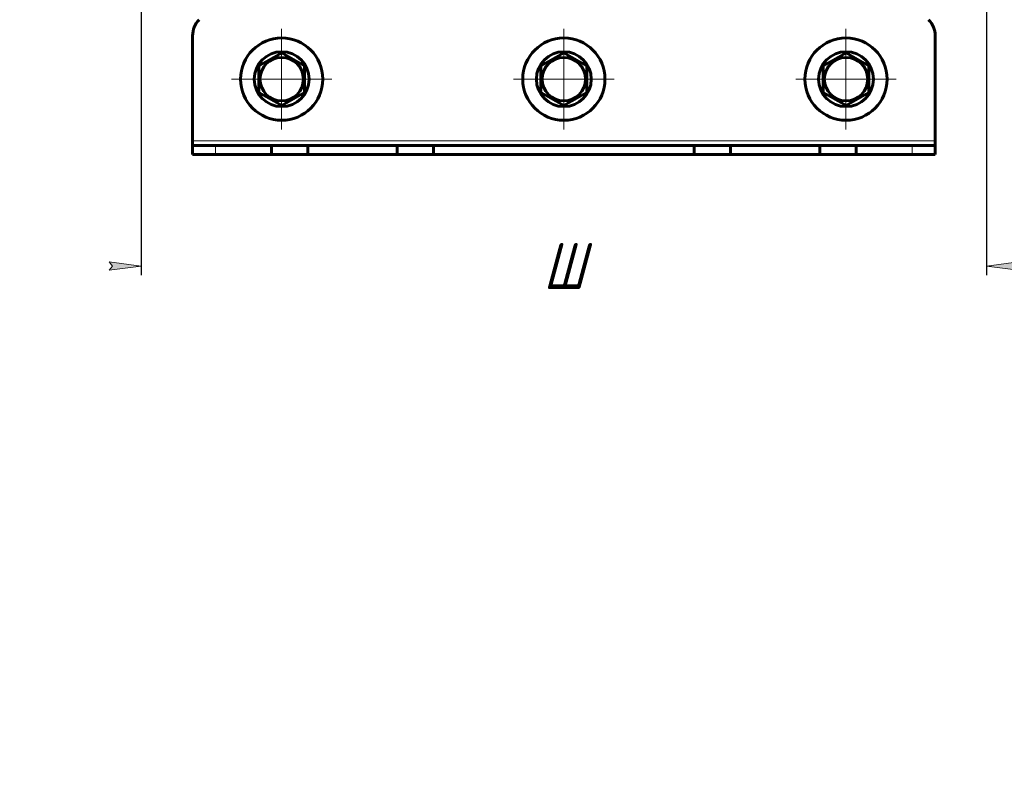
# Model space of a CAD drawing. Header units: millimetres. Extents: x 0 to 420, y 0 to 594.
# Tile 1 of 6: x 0 to 215, y 0 to 168. Entities that reach past the tile are written whole.
import ezdxf

# ---------------------------------------------------------------- set-up
doc = ezdxf.new("R2010")
doc.units = ezdxf.units.MM
for name, pattern in [('K5LT_AXLED', [19.5, 15, -1.5, 1.5, -1.5]), ('K5LT_BASIC', [0]), ('K5LT_THIN', [0])]:
    doc.linetypes.add(name, pattern=pattern)
doc.layers.add('Системный слой', color=7, linetype='Continuous')
doc.styles.add('KDIMTEXTSTYLE', font='GOST_AU.SHX', dxfattribs={"width": 0.96, "oblique": 15, "height": 5})
doc.dimstyles.new('KDIMSTYLE (1.00)', dxfattribs={"dimtxt": 5, "dimasz": 1, "dimexe": 2, "dimexo": 0, "dimgap": 1, "dimtad": 1, "dimtxsty": 'KDIMTEXTSTYLE', "dimsah": 1, "dimcen": 0, "dimdle": 1, "dimadec": 0, "dimazin": 0, "dimtfac": 0.667, "dimtmove": 0, "dimatfit": 3, "dimfxl": 1, "dimtvp": 1, "dimtolj": 1, "dimtzin": 0, "dimarcsym": 0})

# ---------------------------------------------------------------- blocks, each defined once
blk = doc.blocks.new('KDIMARROW_01')
at = {"layer": 'Системный слой'}
blk.add_hatch(color=0, dxfattribs=at).paths.add_polyline_path([(0, 0), (-7, 0.92), (-6.3, 0), (-7, -0.92)])
at = {"layer": 'Системный слой', "color": 0, "linetype": 'K5LT_THIN', "lineweight": 18}
for p, q in [((-6.3, 0), (-7, 0.92)), ((-7, 0.92), (0, 0)), ((0, 0), (-7, -0.92)), ((-7, -0.92), (-6.3, 0)), ((0, 0), (-1, 0))]:
    blk.add_line(p, q, dxfattribs=at)
blk = doc.blocks.new('U40')
at = {"layer": 'Системный слой', "color": 30, "linetype": 'K5LT_AXLED', "lineweight": 18, "true_color": 0xff8000}
for q in [(57.33, 165.67), (46.33, 154.67), (68.33, 154.67), (57.33, 143.67)]:
    blk.add_line((57.33, 154.67), q, dxfattribs=at)
blk = doc.blocks.new('U42')
at = {"layer": 'Системный слой', "color": 30, "linetype": 'K5LT_AXLED', "lineweight": 18, "true_color": 0xff8000}
for q in [(119.08, 165.67), (108.08, 154.67), (130.08, 154.67), (119.08, 143.67)]:
    blk.add_line((119.08, 154.67), q, dxfattribs=at)
blk = doc.blocks.new('U44')
at = {"layer": 'Системный слой', "color": 30, "linetype": 'K5LT_AXLED', "lineweight": 18, "true_color": 0xff8000}
for q in [(180.83, 165.67), (169.83, 154.67), (191.83, 154.67), (180.83, 143.67)]:
    blk.add_line((180.83, 154.67), q, dxfattribs=at)

msp = doc.modelspace()

# ---------------------------------------------------------------- linework, layer by layer
at = {"layer": 'Системный слой', "color": 150, "linetype": 'K5LT_BASIC', "lineweight": 60, "true_color": 0x0080ff}
for p, q in [((37.834, 164.166), (37.834, 141.166)), ((200.334, 141.166), (200.334, 164.166)), ((52.334, 157.553), (57.334, 160.44)), ((57.334, 160.44), (62.334, 157.553)), ((114.084, 157.553), (119.084, 160.44)), ((119.084, 160.44), (124.084, 157.553)), ((175.834, 157.553), (180.834, 160.44)), ((180.834, 160.44), (185.834, 157.553)), ((52.334, 151.779), (52.334, 157.553)), ((62.334, 157.553), (62.334, 151.779)), ((114.084, 151.779), (114.084, 157.553)), ((124.084, 157.553), (124.084, 151.779)), ((175.834, 151.779), (175.834, 157.553)), ((185.834, 157.553), (185.834, 151.779)), ((57.334, 148.893), (52.334, 151.779)), ((62.334, 151.779), (57.334, 148.893)), ((119.084, 148.893), (114.084, 151.779)), ((124.084, 151.779), (119.084, 148.893)), ((180.834, 148.893), (175.834, 151.779)), ((185.834, 151.779), (180.834, 148.893)), ((37.834, 141.166), (37.834, 140.166)), ((37.834, 140.166), (42.834, 140.166)), ((37.834, 138.166), (37.834, 140.166)), ((42.834, 140.166), (55.084, 140.166)), ((55.084, 138.166), (55.084, 140.166)), ((55.084, 140.166), (63.084, 140.166)), ((63.084, 140.166), (82.584, 140.166)), ((63.084, 138.166), (63.084, 140.166)), ((82.584, 140.166), (90.584, 140.166)), ((82.584, 138.166), (82.584, 140.166)), ((90.584, 138.166), (90.584, 140.166)), ((90.584, 140.166), (147.584, 140.166)), ((147.584, 140.166), (155.584, 140.166)), ((147.584, 138.166), (147.584, 140.166)), ((155.584, 140.166), (175.084, 140.166)), ((155.584, 138.166), (155.584, 140.166)), ((175.084, 140.166), (183.084, 140.166)), ((175.084, 138.166), (175.084, 140.166)), ((183.084, 140.166), (195.334, 140.166)), ((183.084, 138.166), (183.084, 140.166)), ((195.334, 140.166), (200.334, 140.166)), ((200.334, 140.166), (200.334, 141.166)), ((200.334, 138.166), (200.334, 140.166)), ((37.834, 138.166), (42.834, 138.166)), ((42.834, 138.166), (55.084, 138.166)), ((55.084, 138.166), (63.084, 138.166)), ((63.084, 138.166), (82.584, 138.166)), ((82.584, 138.166), (90.584, 138.166)), ((90.584, 138.166), (147.584, 138.166)), ((147.584, 138.166), (155.584, 138.166)), ((155.584, 138.166), (175.084, 138.166)), ((175.084, 138.166), (183.084, 138.166)), ((183.084, 138.166), (195.334, 138.166)), ((195.334, 138.166), (200.334, 138.166))]:
    msp.add_line(p, q, dxfattribs=at)
at = {"layer": 'Системный слой', "color": 7, "linetype": 'K5LT_THIN', "lineweight": 18}
for p, q in [((200.334, 141.166), (37.834, 141.166)), ((42.834, 138.166), (42.834, 140.166)), ((195.334, 138.166), (195.334, 140.166))]:
    msp.add_line(p, q, dxfattribs=at)
at = {"layer": 'Системный слой', "color": 150, "linetype": 'K5LT_BASIC', "lineweight": 60, "true_color": 0x0080ff}
for centre, radius in [((57.334, 154.666), 9), ((119.084, 154.666), 9), ((180.834, 154.666), 9), ((57.334, 154.666), 6), ((119.084, 154.666), 6), ((180.834, 154.666), 6), ((57.334, 154.666), 4.75), ((119.084, 154.666), 4.75), ((180.834, 154.666), 4.75)]:
    msp.add_circle(centre, radius, dxfattribs=at)
for centre, start, end in [((42.834, 164.166), 135.573, 180), ((195.334, 164.166), 0, 44.427)]:
    msp.add_arc(centre, 5, start, end, dxfattribs=at)

# ---------------------------------------------------------------- block references
at = {"layer": 'Системный слой'}
for name in ['U40', 'U42', 'U44']:
    msp.add_blockref(name, (0, 0), dxfattribs=at)

# ---------------------------------------------------------------- dimensions: what is measured, and where the dimension line sits
at = {"layer": 'Системный слой', "color": 7}
msp.add_linear_dim(base=(26.584, 113.774), p1=(211.584, 170.166), p2=(26.584, 170.166), location=(119.084, 113.774), text='\\H10.0;\\W0.965;\\Q15;\\H10.0;\\W0.965;\\Q15;\\Q15;Ш', dimstyle='KDIMSTYLE (1.00)', override={"dimexo": 0, "dimblk1": 'KDIMARROW_01', "dimblk2": 'KDIMARROW_01', "dimse1": 0, "dimse2": 0, "dimclrt": 7, "dimtolj": 1}, dxfattribs=at).render()

doc.saveas('drawing.dxf')
